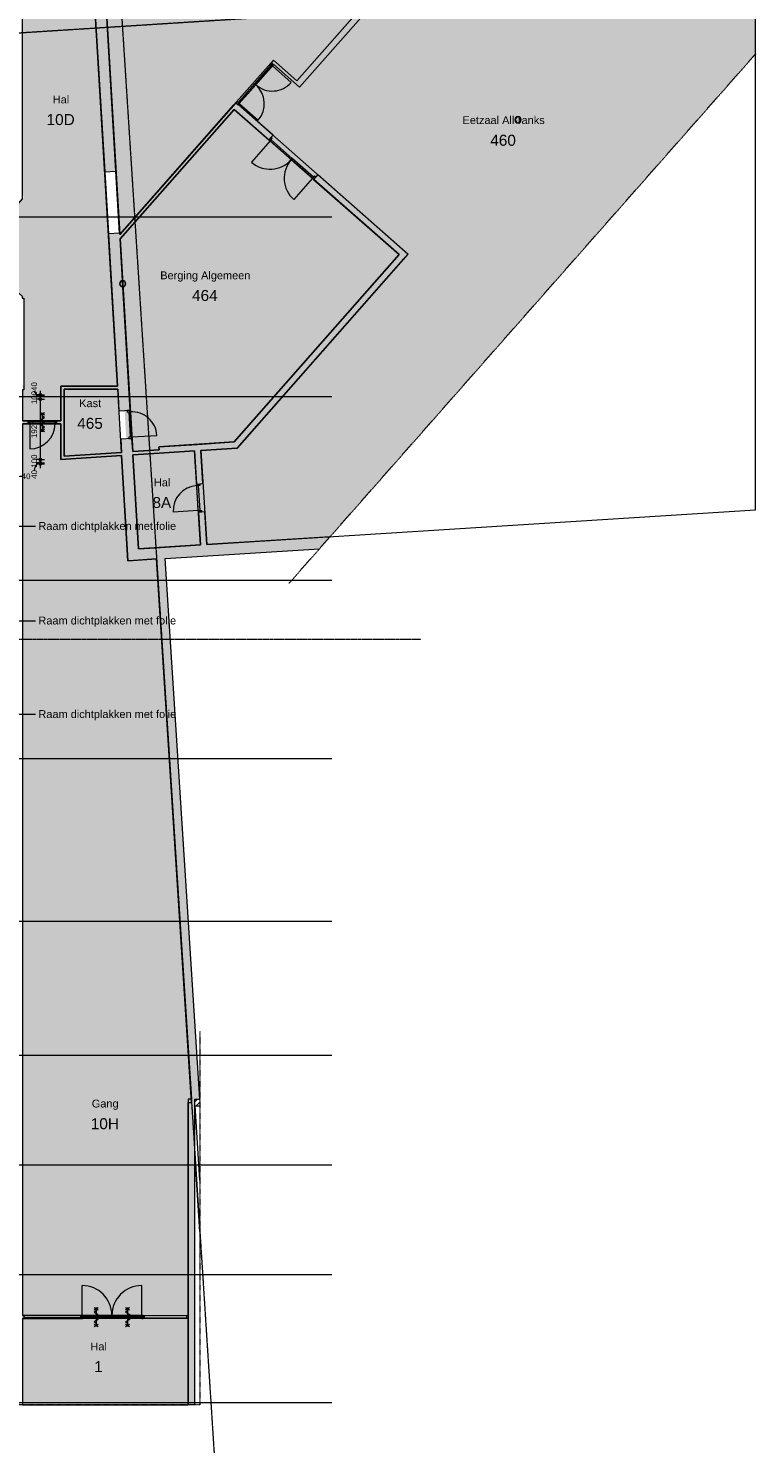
# Model space of a CAD drawing. Header units: millimetres. Extents: x 12177 to 91867, y 4659 to 113498.
# Tile 59 of 70: x 52758 to 75931, y 42758 to 87874. Entities that reach past the tile are written whole.
import ezdxf

# ---------------------------------------------------------------- set-up
doc = ezdxf.new("R2010")
doc.units = ezdxf.units.MM
for name, pattern in [('ARC Dash', [4, 2, -2]), ('ARC Grid Line', [22.225, 12.7, -3.175, 3.175, -3.175]), ('ARC Section Line', [17, 10, -3, 0, -1, 0, -3])]:
    doc.linetypes.add(name, pattern=pattern)
for name, color, linetype, lineweight in [('A--A2__Ruwbouw', 8, 'Continuous', 9), ('A--AR9__AlgVoorz', 1, 'Continuous', 9), ('A--L$01A__Algemeen', 7, 'Continuous', 9), ('A--L$07A__Stramien', 1, 'Continuous', 13), ('A--L21__Buitenwanden', 3, 'Continuous', 9), ('A--L22__Binnenwanden', 2, 'Continuous', 9), ('A--L23__Vloeren', 3, 'Continuous', 9), ('A--L28__Hoofddraagconstructies', 3, 'Continuous', 9), ('A--L3__Afbouw', 2, 'Continuous', 9), ('A--LD30__DetailPenMiddel', 3, 'Continuous', 9), ('A--LR9__AlgVoorz', 7, 'Continuous', 9), ('A--M$01A__Algemeen', 1, 'Continuous', 13), ('A--M$01A__Algemeen-100', 1, 'Continuous', 13), ('A--T$01A__Algemeen', 1, 'Continuous', 9), ('A--TR9__AlgVoorz', 1, 'Continuous', 13)]:
    doc.layers.add(name, color=color, linetype=linetype, lineweight=lineweight)
doc.styles.add('Arial', font='arial.ttf', dxfattribs={"height": 350})
doc.styles.add('Arial_1', font='arial.ttf', dxfattribs={"height": 250})
doc.styles.add('Arial_2', font='arial.ttf', dxfattribs={"height": 180})
doc.dimstyles.new('00_ARC_dimension_1_8mm', dxfattribs={"dimscale": 304.8, "dimtxt": 183.646692, "dimasz": 1.049869, "dimexe": 0.426509, "dimexo": 0.0625, "dimgap": 0.164042, "dimtad": 1, "dimdec": 0, "dimzin": 0, "dimdsep": 46, "dimtxsty": 'Arial_2', "dimblk1": 'DOTSMALL', "dimblk2": 'DOTSMALL', "dimsah": 1, "dimcen": 0.09, "dimdle": 0.426509, "dimadec": 3, "dimazin": 0, "dimtfac": 1, "dimtdec": 4, "dimtix": 1, "dimtmove": 0, "dimatfit": 3, "dimfxl": 0.426509, "dimfxlon": 1, "dimtvp": 1, "dimtolj": 1, "dimtzin": 0, "dimarcsym": 2})
doc.dimstyles.new('00_ARC_dimension_1_8mm_1', dxfattribs={"dimscale": 304.8, "dimtxt": 183.646692, "dimasz": 1.049869, "dimexe": 0.426509, "dimexo": 0.0625, "dimgap": 0.164042, "dimtad": 1, "dimdec": 0, "dimzin": 0, "dimdsep": 46, "dimtxsty": 'Arial_2', "dimblk1": 'DOTSMALL', "dimblk2": 'DOTSMALL', "dimsah": 1, "dimcen": 0.09, "dimdle": 0.426509, "dimadec": 3, "dimazin": 0, "dimtfac": 1, "dimtdec": 4, "dimtix": 1, "dimtmove": 1, "dimatfit": 3, "dimfxl": 0.426509, "dimfxlon": 1, "dimtvp": 1, "dimtolj": 1, "dimtzin": 0, "dimarcsym": 2})

# ---------------------------------------------------------------- blocks, each defined once
blk = doc.blocks.new('32_DO_WB_vo deur enkel2 - vo 2-2241175-DO-Begane grond - Nieuwe situatie')
at = {"layer": 'A--L3__Afbouw'}
h = blk.add_hatch(color=9, dxfattribs=at)
h.paths.add_polyline_path([(570, 50), (520, 45), (520, -50), (570, -50), (570, 45)])
h.paths.add_polyline_path([(-280, 50), (-330, 50), (-330, -50), (-280, -50)])
blk.add_hatch(color=9, dxfattribs=at).paths.add_polyline_path([(-280, 50), (-280, 0), (520, 0), (520, 50), (-187, 50)])
at = {"layer": 'A--L$01A__Algemeen'}
for p, q in [((520, 50), (520, 850)), ((187, 78), (52, 0)), ((52, 0), (187, -78)), ((120, 195), (52, 156)), ((52, 156), (187, 78)), ((57, 300), (183, 227)), ((57, 227), (183, 300)), ((120, 300), (120, -300)), ((120, 300), (120, -300)), ((120, 300), (120, -300)), ((187, -78), (52, -156)), ((52, -156), (120, -195)), ((57, -300), (183, -227)), ((57, -227), (183, -300))]:
    blk.add_line(p, q, dxfattribs=at)
blk.add_arc((520, 50), 800, 90, 180, dxfattribs=at)
at = {"layer": 'A--L3__Afbouw'}
for p, q in [((-280, 50), (-330, 50)), ((-330, 50), (-330, -50)), ((520, 50), (-280, 50)), ((-280, 50), (-280, 0)), ((-280, -50), (-280, 50)), ((520, 0), (520, 50)), ((570, 50), (520, 50)), ((520, 50), (520, -50)), ((570, -50), (570, 50)), ((-330, -50), (-280, -50)), ((-280, 0), (520, 0)), ((520, -50), (570, -50))]:
    blk.add_line(p, q, dxfattribs=at)
blk = doc.blocks.new('32_DO_WB_vo deur enkel1 - vo 2-1766235-DO-Begane grond - Nieuwe situatie')
at = {"layer": 'A--L3__Afbouw'}
h = blk.add_hatch(color=9, dxfattribs=at)
h.paths.add_polyline_path([(570, 80), (570, 180), (520, 180), (520, 80), (564, 80)])
h.paths.add_polyline_path([(-280, 80), (-280, 180), (-330, 180), (-330, 80), (-286, 80)])
blk.add_hatch(color=9, dxfattribs=at).paths.add_polyline_path([(520, 130), (520, 180), (-280, 177), (-280, 130), (507, 130)])
at = {"layer": 'A--L$01A__Algemeen'}
blk.add_line((520, 180), (520, 980), dxfattribs=at)
blk.add_arc((520, 180), 800, 90, 180, dxfattribs=at)
at = {"layer": 'A--L3__Afbouw'}
for p, q in [((-280, 180), (-330, 180)), ((-330, 180), (-330, 80)), ((-330, 80), (-280, 80)), ((520, 180), (-280, 180)), ((-280, 180), (-280, 130)), ((-280, 80), (-280, 180)), ((-280, 130), (520, 130)), ((520, 130), (520, 180)), ((570, 180), (520, 180)), ((520, 180), (520, 80)), ((520, 80), (570, 80)), ((570, 80), (570, 180))]:
    blk.add_line(p, q, dxfattribs=at)
blk = doc.blocks.new('32_DO_WB_vo deur enkel1 - vo 2-1929127-DO-Begane grond - Nieuwe situatie')
at = {"layer": 'A--L3__Afbouw'}
h = blk.add_hatch(color=9, dxfattribs=at)
h.paths.add_polyline_path([(570, -100), (564, 0), (520, 0), (520, -100)])
h.paths.add_polyline_path([(-280, -100), (-280, 0), (-330, 0), (-330, -100)])
blk.add_hatch(color=9, dxfattribs=at).paths.add_polyline_path([(520, -100), (520, -50), (-280, -50), (-280, -100), (463, -100)])
at = {"layer": 'A--L$01A__Algemeen'}
blk.add_line((520, -100), (520, -900), dxfattribs=at)
blk.add_arc((520, -100), 800, 180, 270, dxfattribs=at)
at = {"layer": 'A--L3__Afbouw'}
for p, q in [((-330, -100), (-330, 0)), ((-330, 0), (-280, 0)), ((-280, -100), (-330, -100)), ((-280, 0), (-280, -100)), ((-280, -50), (520, -50)), ((-280, -100), (-280, -50)), ((520, -100), (-280, -100)), ((520, -100), (520, 0)), ((520, 0), (570, 0)), ((520, -50), (520, -100)), ((570, -100), (520, -100)), ((570, 0), (570, -100))]:
    blk.add_line(p, q, dxfattribs=at)
blk = doc.blocks.new('32_DO_WB_vo deur dubbel - vo-V5-DO-Begane grond - Nieuwe situatie')
at = {"layer": 'A--L3__Afbouw'}
h = blk.add_hatch(color=9, dxfattribs=at)
h.paths.add_polyline_path([(-1315, 100), (-1315, 0), (-1265, 0), (-1265, 100), (-1309, 100)])
h.paths.add_polyline_path([(535, 100), (535, 0), (585, 0), (585, 100)])
for points in [[(-1265, 100), (-1265, 50), (-365, 50), (-365, 100), (-607, 100)], [(-365, 100), (-365, 50), (535, 56), (535, 100), (-168, 100)]]:
    blk.add_hatch(color=9, dxfattribs=at).paths.add_polyline_path(points)
at = {"layer": 'A--L$01A__Algemeen'}
for p, q in [((-1265, 100), (-1265, 1000)), ((535, 100), (535, 1000))]:
    blk.add_line(p, q, dxfattribs=at)
for centre, start, end in [((-1265, 100), 360, 90), ((535, 100), 90, 180)]:
    blk.add_arc(centre, 900, start, end, dxfattribs=at)
at = {"layer": 'A--L3__Afbouw'}
for p, q in [((-1265, 100), (-1315, 100)), ((-1315, 100), (-1315, 0)), ((-1315, 0), (-1265, 0)), ((-365, 100), (-1265, 100)), ((-1265, 100), (-1265, 50)), ((-1265, 0), (-1265, 100)), ((-1265, 50), (-365, 50)), ((-365, 50), (-365, 100)), ((535, 100), (-365, 100)), ((-365, 100), (-365, 50)), ((-365, 50), (535, 50)), ((535, 50), (535, 100)), ((585, 100), (535, 100)), ((535, 100), (535, 0)), ((535, 0), (585, 0)), ((585, 0), (585, 100))]:
    blk.add_line(p, q, dxfattribs=at)
blk = doc.blocks.new('32_DO_WB_vo deur dubbel - vo-1960555-DO-Begane grond - Nieuwe situatie')
at = {"layer": 'A--L3__Afbouw'}
h = blk.add_hatch(color=9, dxfattribs=at)
h.paths.add_polyline_path([(535, 50), (485, 50), (485, -50), (535, -50), (535, 44)])
h.paths.add_polyline_path([(-1115, 50), (-1165, 48), (-1165, -50), (-1115, -50), (-1115, 0)])
for points in [[(-315, 50), (-1115, 50), (-1115, 0), (-315, 0)], [(485, 50), (-315, 50), (-315, 0), (485, 6)]]:
    blk.add_hatch(color=9, dxfattribs=at).paths.add_polyline_path(points)
at = {"layer": 'A--L$01A__Algemeen'}
for p, q in [((-1115, 50), (-1115, 850)), ((485, 50), (485, 850))]:
    blk.add_line(p, q, dxfattribs=at)
for centre, start, end in [((-1115, 50), 360, 90), ((485, 50), 90, 180)]:
    blk.add_arc(centre, 800, start, end, dxfattribs=at)
at = {"layer": 'A--L3__Afbouw'}
for p, q in [((-1115, 50), (-1165, 50)), ((-1165, 50), (-1165, -50)), ((-315, 50), (-1115, 50)), ((-1115, 50), (-1115, 0)), ((-1115, -50), (-1115, 50)), ((-315, 0), (-315, 50)), ((485, 50), (-315, 50)), ((-315, 50), (-315, 0)), ((485, 0), (485, 50)), ((535, 50), (485, 50)), ((485, 50), (485, -50)), ((535, -50), (535, 50)), ((-1165, -50), (-1115, -50)), ((-1115, 0), (-315, 0)), ((-315, 0), (485, 0)), ((485, -50), (535, -50))]:
    blk.add_line(p, q, dxfattribs=at)
blk = doc.blocks.new('28_SCF_ARC_stalen_kolom_rond - Stalen kolom ø200mm-1729722-DO-Begane grond - Nieuwe situatie')
at = {"layer": 'A--L28__Hoofddraagconstructies'}
h = blk.add_hatch(color=9, dxfattribs=at)
h.paths.add_polyline_path([(16, -98), (17, -98), (50, -87), (77, -64), (95, -31), (100, 0), (94, 34), (69, 71), (45, 88), (16, 98), (-17, 98), (-50, 87), (-77, 64), (-95, 31), (-100, 0), (-94, -34), (-77, -64), (-45, -88), (-16, -98)])
h.paths.add_polyline_path([(-16, -89), (-50, -74), (-77, -45), (-85, -31), (-90, 0), (-77, 45), (-61, 64), (-45, 78), (-16, 89), (17, 88), (61, 64), (77, 45), (85, 31), (90, 0), (77, -45), (69, -58), (45, -78), (16, -89)])
for radius, start, end in [(100, 360, 180), (100, 180, 360), (90, 0, 180), (90, 180, 360)]:
    blk.add_arc((0, 0), radius, start, end, dxfattribs=at)
blk = doc.blocks.new('28_SCF_ARC_stalen_kolom_rond - Stalen kolom ø200mm-1797774-DO-Begane grond - Nieuwe situatie')
at = {"layer": 'A--L28__Hoofddraagconstructies'}
h = blk.add_hatch(color=9, dxfattribs=at)
h.paths.add_polyline_path([(-16, -98), (17, -98), (50, -87), (77, -64), (97, -16), (97, 16), (94, 34), (69, 71), (45, 88), (16, 98), (-17, 98), (-50, 87), (-77, 64), (-95, 31), (-100, 0), (-94, -34), (-77, -64), (-45, -88), (-17, -98)])
h.paths.add_polyline_path([(-16, -89), (-50, -74), (-77, -45), (-85, -31), (-90, 0), (-77, 45), (-61, 64), (-45, 78), (-16, 89), (17, 88), (61, 64), (77, 45), (85, 31), (90, 0), (77, -45), (69, -58), (45, -78), (16, -89)])
for radius, start, end in [(100, 360, 180), (100, 180, 360), (90, 0, 180), (90, 180, 360)]:
    blk.add_arc((0, 0), radius, start, end, dxfattribs=at)
blk = doc.blocks.new('32_DO_WB_vo deur dubbel1 - vo 2-2130767-DO-Begane grond - Nieuwe situatie')
at = {"layer": 'A--L3__Afbouw'}
h = blk.add_hatch(color=9, dxfattribs=at)
h.paths.add_polyline_path([(610, -50), (610, 50), (560, 50), (560, -50)])
h.paths.add_polyline_path([(-1365, -50), (-1340, -50), (-1340, 50), (-1390, 50), (-1390, -50)])
for points in [[(-390, 0), (-390, 50), (-1340, 50), (-1340, 0)], [(560, 0), (560, 50), (-390, 50), (-390, 0)]]:
    blk.add_hatch(color=9, dxfattribs=at).paths.add_polyline_path(points)
at = {"layer": 'A--L$01A__Algemeen'}
for p, q in [((-1340, 50), (-1340, 1000)), ((560, 50), (560, 1000)), ((-890, 195), (-958, 156)), ((-958, 156), (-823, 78)), ((-823, 78), (-958, 0)), ((-958, 0), (-823, -78)), ((-953, 300), (-827, 227)), ((-953, 227), (-827, 300)), ((-890, 300), (-890, -300)), ((-890, 300), (-890, -300)), ((-890, 300), (-890, -300)), ((110, 195), (42, 156)), ((42, 156), (177, 78)), ((177, 78), (42, 0)), ((42, 0), (177, -78)), ((47, 300), (173, 227)), ((47, 227), (173, 300)), ((110, 300), (110, -300)), ((110, 300), (110, -300)), ((110, 300), (110, -300)), ((-823, -78), (-958, -156)), ((-958, -156), (-890, -195)), ((-953, -300), (-827, -227)), ((-953, -227), (-827, -300)), ((177, -78), (42, -156)), ((42, -156), (110, -195)), ((47, -300), (173, -227)), ((47, -227), (173, -300))]:
    blk.add_line(p, q, dxfattribs=at)
for centre, start, end in [((-1340, 50), 360, 90), ((560, 50), 90, 180)]:
    blk.add_arc(centre, 950, start, end, dxfattribs=at)
at = {"layer": 'A--L3__Afbouw'}
for p, q in [((-1340, 50), (-1390, 50)), ((-1390, 50), (-1390, -50)), ((-390, 50), (-1340, 50)), ((-1340, 50), (-1340, 0)), ((-1340, -50), (-1340, 50)), ((-390, 0), (-390, 50)), ((560, 50), (-390, 50)), ((-390, 50), (-390, 0)), ((560, 0), (560, 50)), ((610, 50), (560, 50)), ((560, 50), (560, -50)), ((610, -50), (610, 50)), ((-1390, -50), (-1340, -50)), ((-1340, 0), (-390, 0)), ((-390, 0), (560, 0)), ((560, -50), (610, -50))]:
    blk.add_line(p, q, dxfattribs=at)
blk = doc.blocks.new('32_WI_WB_fixed glass - Ontwerpraam-2129791-DO-Begane grond - Nieuwe situatie')
at = {"layer": 'A--L3__Afbouw'}
h = blk.add_hatch(color=9, dxfattribs=at)
h.paths.add_polyline_path([(911, 50), (911, -50), (961, -43), (961, 50), (953, 50)])
h.paths.add_polyline_path([(-961, 50), (-961, 0), (-936, 0), (-936, 50)])
blk.add_hatch(color=9, dxfattribs=at).paths.add_polyline_path([(-886, 50), (-886, 29), (911, 29), (911, 50), (19, 50)])
for p, q in [((-936, 50), (-961, 50)), ((-961, 50), (-961, 0)), ((911, 50), (-886, 50)), ((-886, 29), (911, 29)), ((911, 29), (911, 50)), ((911, 50), (911, -50)), ((961, 50), (911, 50)), ((-886, -50), (911, -50)), ((911, -50), (961, -50))]:
    blk.add_line(p, q, dxfattribs=at)
blk = doc.blocks.new('32_WI_WB_fixed glass - Ontwerpraam-2129792-DO-Begane grond - Nieuwe situatie')
at = {"layer": 'A--L3__Afbouw'}
h = blk.add_hatch(color=9, dxfattribs=at)
h.paths.add_polyline_path([(729, -50), (729, 50), (679, 50), (679, -50)])
h.paths.add_polyline_path([(-704, -50), (-679, -50), (-679, 50), (-704, 50), (-704, -29)])
blk.add_hatch(color=9, dxfattribs=at).paths.add_polyline_path([(679, -50), (679, -29), (-679, -29), (-679, -50)])
for p, q in [((-704, 50), (-679, 50)), ((-679, 50), (-679, -50)), ((-679, 50), (679, 50)), ((679, 50), (729, 50)), ((679, -50), (679, 50)), ((-679, -50), (-704, -50)), ((-679, -29), (679, -29)), ((-679, -50), (-679, -29)), ((679, -50), (-679, -50)), ((679, -29), (679, -50)), ((729, -50), (679, -50))]:
    blk.add_line(p, q, dxfattribs=at)
blk = doc.blocks.new('DIMBLOCK81-DO-Begane grond - Nieuwe situatie')
at = {"layer": 'A--M$01A__Algemeen-100'}
h = blk.add_hatch(color=256, dxfattribs=at)
edge = h.paths.add_edge_path()
edge.add_arc((52214, 73455), 40, 0, 360)
h = blk.add_hatch(color=256, dxfattribs=at)
edge = h.paths.add_edge_path()
edge.add_arc((52253, 73455), 40, 0, 360)
for p, q in [((52214, 73455), (52214, 73585)), ((52253, 73455), (52253, 73585)), ((52214, 73455), (52383, 73455)), ((52214, 73455), (52214, 73325)), ((52253, 73455), (52253, 73325))]:
    blk.add_line(p, q, dxfattribs=at)
for centre in [(52214, 73455), (52253, 73455)]:
    blk.add_circle(centre, 40, dxfattribs=at)
blk.add_ellipse((52548, 73455), major_axis=(315, 0), ratio=0.434605, start_param=1.570796, end_param=3.141593, dxfattribs=at)
at = {"layer": 'A--M$01A__Algemeen-100', "color": 0, "insert": (52548, 73684), "char_height": 180, "width": 332.26, "attachment_point": 1, "line_spacing_factor": 0.941778, "style": 'Arial_2'}
blk.add_mtext('40', dxfattribs=at)
blk = doc.blocks.new('_DotSmall')
at = {"color": 0, "linetype": 'ByBlock', "const_width": 0.5}
blk.add_lwpolyline([(-0.0625, 0, 1), (0.0625, 0, 1)], format="xyb", close=True, dxfattribs=at)
blk = doc.blocks.new('DIMBLOCK82-DO-Begane grond - Nieuwe situatie')
at = {"layer": 'A--M$01A__Algemeen-100'}
h = blk.add_hatch(color=256, dxfattribs=at)
edge = h.paths.add_edge_path()
edge.add_arc((53140, 76191), 40, 0, 360)
h = blk.add_hatch(color=256, dxfattribs=at)
edge = h.paths.add_edge_path()
edge.add_arc((53140, 76152), 40, 0, 360)
for p, q in [((53140, 76321), (53140, 76152)), ((53140, 76191), (53010, 76191)), ((53140, 76152), (53010, 76152)), ((53140, 76191), (53270, 76191)), ((53140, 76152), (53270, 76152))]:
    blk.add_line(p, q, dxfattribs=at)
for centre in [(53140, 76191), (53140, 76152)]:
    blk.add_circle(centre, 40, dxfattribs=at)
blk.add_ellipse((53140, 76316), major_axis=(191, 0), ratio=0.752747, start_param=3.141593, end_param=4.712389, dxfattribs=at)
at = {"layer": 'A--M$01A__Algemeen-100', "color": 0, "insert": (52856, 76316), "char_height": 180, "width": 332.26, "attachment_point": 1, "rotation": 90, "line_spacing_factor": 0.941778, "style": 'Arial_2'}
blk.add_mtext('40', dxfattribs=at)
blk = doc.blocks.new('DIMBLOCK83-DO-Begane grond - Nieuwe situatie')
at = {"layer": 'A--M$01A__Algemeen-100'}
h = blk.add_hatch(color=256, dxfattribs=at)
edge = h.paths.add_edge_path()
edge.add_arc((53140, 76152), 40, 0, 360)
h = blk.add_hatch(color=256, dxfattribs=at)
edge = h.paths.add_edge_path()
edge.add_arc((53140, 76052), 40, 0, 360)
for p, q in [((53140, 76152), (53010, 76152)), ((53140, 76052), (53010, 76052)), ((53140, 76152), (53140, 76052)), ((53140, 76152), (53270, 76152)), ((53140, 76052), (53270, 76052))]:
    blk.add_line(p, q, dxfattribs=at)
for centre in [(53140, 76152), (53140, 76052)]:
    blk.add_circle(centre, 40, dxfattribs=at)
at = {"layer": 'A--M$01A__Algemeen-100', "color": 0, "insert": (52856, 75894), "char_height": 180, "width": 498.39, "attachment_point": 1, "rotation": 90, "line_spacing_factor": 0.941778, "style": 'Arial_2'}
blk.add_mtext('100', dxfattribs=at)
blk = doc.blocks.new('DIMBLOCK84-DO-Begane grond - Nieuwe situatie')
at = {"layer": 'A--M$01A__Algemeen-100'}
h = blk.add_hatch(color=256, dxfattribs=at)
edge = h.paths.add_edge_path()
edge.add_arc((53140, 76052), 40, 0, 360)
h = blk.add_hatch(color=256, dxfattribs=at)
edge = h.paths.add_edge_path()
edge.add_arc((53140, 74128), 40, 0, 360)
for p, q in [((53140, 76052), (53010, 76052)), ((53140, 76052), (53140, 74128)), ((53140, 76052), (53270, 76052)), ((53140, 74128), (53010, 74128)), ((53140, 74128), (53270, 74128))]:
    blk.add_line(p, q, dxfattribs=at)
for centre in [(53140, 76052), (53140, 74128)]:
    blk.add_circle(centre, 40, dxfattribs=at)
at = {"layer": 'A--M$01A__Algemeen-100', "color": 0, "insert": (52856, 74813), "char_height": 180, "width": 664.52, "attachment_point": 1, "rotation": 90, "line_spacing_factor": 0.941778, "style": 'Arial_2'}
blk.add_mtext('1924', dxfattribs=at)
blk = doc.blocks.new('DIMBLOCK85-DO-Begane grond - Nieuwe situatie')
at = {"layer": 'A--M$01A__Algemeen-100'}
h = blk.add_hatch(color=256, dxfattribs=at)
edge = h.paths.add_edge_path()
edge.add_arc((53140, 74128), 40, 0, 360)
h = blk.add_hatch(color=256, dxfattribs=at)
edge = h.paths.add_edge_path()
edge.add_arc((53140, 74028), 40, 0, 360)
for p, q in [((53140, 74128), (53010, 74128)), ((53140, 74028), (53010, 74028)), ((53140, 74128), (53140, 74028)), ((53140, 74128), (53270, 74128)), ((53140, 74028), (53270, 74028))]:
    blk.add_line(p, q, dxfattribs=at)
for centre in [(53140, 74128), (53140, 74028)]:
    blk.add_circle(centre, 40, dxfattribs=at)
at = {"layer": 'A--M$01A__Algemeen-100', "color": 0, "insert": (52856, 73870), "char_height": 180, "width": 498.39, "attachment_point": 1, "rotation": 90, "line_spacing_factor": 0.941778, "style": 'Arial_2'}
blk.add_mtext('100', dxfattribs=at)
blk = doc.blocks.new('DIMBLOCK86-DO-Begane grond - Nieuwe situatie')
at = {"layer": 'A--M$01A__Algemeen-100'}
h = blk.add_hatch(color=256, dxfattribs=at)
edge = h.paths.add_edge_path()
edge.add_arc((53140, 74028), 40, 0, 360)
h = blk.add_hatch(color=256, dxfattribs=at)
edge = h.paths.add_edge_path()
edge.add_arc((53140, 73988), 40, 0, 360)
for p, q in [((53140, 74028), (53010, 74028)), ((53140, 74028), (53140, 73858)), ((53140, 74028), (53270, 74028)), ((53140, 73988), (53010, 73988)), ((53140, 73988), (53270, 73988))]:
    blk.add_line(p, q, dxfattribs=at)
for centre in [(53140, 74028), (53140, 73988)]:
    blk.add_circle(centre, 40, dxfattribs=at)
blk.add_ellipse((53140, 73791), major_axis=(0, 217), ratio=0.880526, start_param=0, end_param=1.570796, dxfattribs=at)
at = {"layer": 'A--M$01A__Algemeen-100', "color": 0, "insert": (52856, 73514), "char_height": 180, "width": 332.26, "attachment_point": 1, "rotation": 90, "line_spacing_factor": 0.941778, "style": 'Arial_2'}
blk.add_mtext('40', dxfattribs=at)

msp = doc.modelspace()

# ---------------------------------------------------------------- hatches: boundary and pattern name
at = {"layer": 'A--A2__Ruwbouw'}
h = msp.add_hatch(color=9, dxfattribs=at)
h.paths.add_polyline_path([(55910.5, 71262.4), (56269.8, 71285), (56059.7, 74800.5), (55700.4, 74779.1), (55909.2, 71285)])
h.paths.add_polyline_path([(55646.7, 75677.5), (56006.1, 75698.9), (55770.9, 79634.9), (55747.6, 79634.9), (55704.7, 79655.4), (55680.4, 79682.9), (55670.4, 79702.6), (55665, 79733.4), (55680.4, 79783.8), (55704.7, 79811.3), (55724.2, 79823.3), (55759.1, 79831.8), (55668.4, 81348.9), (55309.1, 81327.4), (55645.4, 75698.9)])
h.paths.add_polyline_path([(55770.3, 79644.7), (55759.7, 79822), (55743.8, 79820), (55703.7, 79797.6), (55688.4, 79777.9), (55680.4, 79764.1), (55675, 79733.4), (55688.4, 79688.8), (55703.7, 79669.1), (55724.2, 79653.9), (55749.4, 79644.7)])
h.paths.add_polyline_path([(55191, 83303.9), (55550.3, 83325.3), (55246.5, 88409.5), (55223.3, 88409.5), (55180.3, 88430.1), (55156.1, 88457.5), (55145.9, 88478.2), (55140.6, 88508), (55150.5, 88548.9), (55180.3, 88586), (55196.2, 88596.7), (55234.8, 88606.5), (55206.8, 89074.2), (54847.5, 89052.7), (55017.7, 86203.7)])
h.paths.add_polyline_path([(55228.5, 88419.4), (55245.9, 88419.4), (55231, 88596.7), (55219.4, 88594.6), (55179.4, 88572.3), (55164, 88552.6), (55156.1, 88538.8), (55150.6, 88508), (55164, 88463.4), (55179.4, 88443.7), (55195.6, 88430.1), (55225, 88419.4)])
h.paths.add_polyline_path([(54729.4, 91029.1), (55088.7, 91050.6), (55003.7, 92473.1), (54644.4, 92451.6)])
h.paths.add_polyline_path([(54526.2, 94428.1), (54885.6, 94449.6), (54738.9, 96834.5), (54719.8, 96834.5), (54676.9, 96855.1), (54652.6, 96882.5), (54642.6, 96902.2), (54637.2, 96933), (54652.6, 96983.5), (54676.9, 97010.9), (54692.8, 97021.6), (54731.3, 97031.5), (54518.7, 100551), (54161.6, 100529.6), (54525, 94449.6)])
h.paths.add_polyline_path([(54742.5, 96844.4), (54727.8, 97021.6), (54716, 97019.6), (54675.9, 96997.3), (54660.6, 96977.6), (54652.6, 96963.8), (54647.2, 96933), (54660.6, 96888.4), (54675.9, 96868.7), (54692.2, 96855.1), (54738.3, 96844.4)])
h.paths.add_polyline_path([(54108, 101428), (54467.3, 101449.5), (54230.4, 105414.3), (54206, 105414.8), (54164.2, 105434.9), (54139.9, 105462.3), (54130.5, 105478.6), (54124.5, 105512.8), (54139.9, 105563.3), (54164.2, 105590.8), (54184.7, 105603.1), (54218.6, 105611.3), (53855, 111697.3), (53510.2, 111431.1), (54106.7, 101449.5)])
h.paths.add_polyline_path([(54211.6, 105424.2), (54229.8, 105424.2), (54219.2, 105601.5), (54203.3, 105599.4), (54163.2, 105577.1), (54147.9, 105557.4), (54138.8, 105537), (54134.5, 105512.8), (54147.9, 105468.2), (54163.2, 105448.5), (54179.5, 105434.9), (54208.9, 105424.2)])
h = msp.add_hatch(color=9, dxfattribs=at)
h.paths.add_polyline_path([(61400.5, 85994.2), (67205.1, 92583.2), (67055.1, 92715.4), (61250.4, 86126.4), (61316.5, 86068.2)])
h.paths.add_polyline_path([(68461.1, 94008.9), (69305.2, 94967.1), (69155.1, 95099.3), (68311, 94141.1), (68459.4, 94010.4)])
h.paths.add_polyline_path([(69886.9, 95627.4), (70027.9, 95796.4), (69882.3, 95924.7), (69736.8, 95759.6), (69789.1, 95713.5)])
h.paths.add_polyline_path([(70614, 96452.8), (71532.7, 97495.6), (71382.6, 97627.8), (70464, 96585)])
h = msp.add_hatch(color=9, dxfattribs=at)
h.paths.add_polyline_path([(55679.5, 81163.1), (59440, 85440.7), (59369.4, 85502.8), (55671.1, 81304.8)])
h.paths.add_polyline_path([(60568.2, 86712.3), (60575.6, 86720.8), (60500.6, 86786.9), (60493.1, 86778.4), (60566.7, 86713.6)])
for points in [[(61250.4, 86126.4), (61313.9, 86203.7), (60566.7, 86862), (60500.6, 86786.9), (61168.2, 86198.8)], [(59124.5, 74475.6), (59407, 74493.7), (64722.3, 80527.3), (64572.2, 80659.5), (59311.6, 74688)], [(53898.3, 75366.4), (53898.3, 76467.4), (53798.3, 76467.4), (53798.3, 75366.4)], [(53898.3, 76367.4), (55605.5, 76367.4), (55599.5, 76467.4), (53898.3, 76467.4)], [(53798.3, 74133.4), (53898.3, 74139.9), (53898.3, 75366.4), (53798.3, 75366.4), (53798.3, 74157.9)], [(56929.3, 74334.4), (59124.5, 74475.6), (59311.6, 74688), (56916.5, 74534), (56924.7, 74406.7)], [(53898.3, 74139.9), (55731.5, 74257.7), (55725.6, 74357.6), (53898.3, 74240.1)], [(56090.8, 74280.5), (56929.3, 74334.4), (56916.5, 74433.8), (56084.9, 74380.4)], [(55932, 70903), (56830.8, 70960.5), (56808.2, 71318.9), (55910.5, 71262.4), (55930.7, 70925.6)], [(56830.8, 70959.6), (62034.6, 71287.3), (62371.1, 71669.2), (56808.2, 71318.9), (56830.8, 70960.5)], [(58222.6, 53734.4), (57114, 70977.4), (56844.6, 70960.5), (57952, 53734.4), (58063.3, 53734.4)], [(57853.3, 43991.4), (58063.3, 43991.4), (58056.2, 53734.4), (57853.3, 53734.4), (57853.3, 49811.6)]]:
    msp.add_hatch(color=9, dxfattribs=at).paths.add_polyline_path(points)
h = msp.add_hatch(color=9, dxfattribs=at)
h.paths.add_polyline_path([(64725.6, 80524.4), (64857.8, 80674.5), (61980.2, 83209.5), (61848, 83059.4), (64722.3, 80527.3)])
h.paths.add_polyline_path([(60422.3, 84315.4), (60554.5, 84465.5), (59444.4, 85436.7), (59315.5, 85290.4), (59444.4, 85176.9)])
h = msp.add_hatch(color=9, dxfattribs=at)
h.paths.add_polyline_path([(52573.3, 75266.4), (52758.3, 75271.4), (52758.3, 75366.4), (52573.3, 75366.4), (52573.3, 75271.4)])
h.paths.add_polyline_path([(53788.3, 75266.4), (53798.3, 75266.4), (53798.3, 75366.4), (53658.3, 75366.4), (53658.3, 75266.4)])
h = msp.add_hatch(color=9, dxfattribs=at)
h.paths.add_polyline_path([(58242.5, 71409.2), (58442.1, 71421.8), (58376.6, 72462.2), (58177, 72449.6), (58242.4, 71411)])
h.paths.add_polyline_path([(58120.4, 73347.8), (58320, 73360.4), (58253.3, 74419.6), (58053.7, 74406.7), (58119.6, 73360.4)])
h = msp.add_hatch(dxfattribs=at)
h.set_pattern_fill('FP_5', color=256, angle=45, style=0, pattern_type=2)
h.set_pattern_definition([(45, (0, 0), (-84.85281, 84.85281), [])])
h.paths.add_polyline_path([(58222.6, 53524.4), (58222.6, 53734.4), (58063.3, 53734.4), (58069.7, 53524.4)])
at = {"layer": 'A--AR9__AlgVoorz'}
for points in [[(55671.1, 81304.8), (59402.4, 85540.4), (59444.4, 85512.4), (60492.5, 86712.3), (60460.1, 86740.9), (60571.2, 86858), (61318.5, 86203.7), (67055.1, 92715.4), (67130.1, 92649.3), (68377.7, 94065.5), (68301.4, 94132.7), (68262.9, 94100), (63778.9, 98050.6), (55334.6, 88473.8), (55301, 88430.1), (55247.9, 88387.1), (55669.7, 81327.4)], [(52573.3, 75366.4), (53798.3, 75366.4), (53798.3, 76467.4), (55599.5, 76467.4), (54511.2, 94579.2), (53089, 94487.3), (53334, 90694.7), (52563.3, 89821.6), (52566, 82548.4), (52620.3, 82501.4), (51047.7, 80671.7), (52613.3, 79290.3), (52613.3, 76511.4), (52573.3, 76504.7), (52573.3, 75968.4)], [(53898.3, 74240.1), (55725.6, 74357.6), (55599.5, 76367.4), (53898.3, 76367.4), (53898.3, 74257.7)], [(52573.3, 46848.4), (57853.3, 46848.4), (57853.3, 53734.4), (57952, 53734.4), (56844.6, 70960.5), (55932, 70903), (55725.6, 74257.3), (53798.3, 74133.4), (53798.3, 75266.4), (52573.3, 75266.4), (52573.3, 46968.4)], [(52573.3, 43991.4), (57853.3, 43991.4), (57853.3, 46748.4), (56370.3, 46748.4), (56370.3, 46798.4), (54495.3, 46798.4), (54495.3, 46748.4), (52573.3, 46748.4), (52573.3, 44125.3)]]:
    msp.add_hatch(color=7, dxfattribs=at).paths.add_polyline_path(points)
h = msp.add_hatch(color=7, dxfattribs=at)
h.paths.add_polyline_path([(58442.1, 71421.8), (62371.1, 71669.2), (75931.3, 87061.8), (75931.3, 92245.7), (73504.4, 89499.7), (70957.9, 91742.9), (71399, 92253.7), (70806.4, 92775.7), (70839.5, 92813.2), (69484.4, 93998), (69455.8, 93965.6), (68874.2, 94477.9), (61400.5, 85994.2), (60571.2, 86715.7), (59452.6, 85436.2), (60554.5, 84465.5), (60488.4, 84390.4), (61914.1, 83134.5), (61980.2, 83209.5), (64857.8, 80674.5), (59407, 74493.7), (58253.3, 74419.6), (58320, 73360.4), (58220.6, 73347.8), (58276.8, 72455.9), (58376.6, 72462.2), (58436.4, 71512.1)])
h.paths.add_polyline_path([(68379.6, 84857.6), (68344.8, 84857.6), (68301.9, 84878.2), (68277.6, 84905.6), (68267.6, 84925.3), (68262.2, 84956.1), (68277.6, 85006.6), (68301.9, 85034), (68317.8, 85044.7), (68346.6, 85054.6), (68397.7, 85048), (68422.5, 85034), (68446.8, 85006.6), (68459.4, 84972.2), (68459.4, 84940), (68446.8, 84905.6), (68422.5, 84878.2), (68406.6, 84867.5)])
h.paths.add_polyline_path([(68377.8, 84867.5), (68423.5, 84891.8), (68438.8, 84911.5), (68446.8, 84925.3), (68452.2, 84956.1), (68438.8, 85000.7), (68423.5, 85020.4), (68390.9, 85040), (68377.8, 85044.7), (68341, 85042.7), (68300.9, 85020.4), (68285.6, 85000.7), (68277.6, 84986.9), (68272.2, 84956.1), (68285.6, 84911.5), (68300.9, 84891.8), (68317.2, 84878.2), (68346.6, 84867.5)])
h.paths.add_polyline_path([(67200.7, 92653.8), (68385.5, 94008.9), (68353, 94037.5), (67163.2, 92686.9)])
h = msp.add_hatch(color=7, dxfattribs=at)
h.paths.add_polyline_path([(56084.9, 74380.4), (56922.9, 74434.2), (56916.5, 74534), (59311.6, 74688), (64572.2, 80659.5), (59315.5, 85290.4), (55679.5, 81163.1), (55765.9, 79831.8), (55782.3, 79831.8), (55825.3, 79811.3), (55849.6, 79783.8), (55859.6, 79764.1), (55865, 79733.4), (55849.6, 79682.9), (55825.3, 79655.4), (55806.3, 79643.6), (55770.9, 79634.9), (56084.6, 74384.3)])
h.paths.add_polyline_path([(55880.1, 74789.8), (55959.6, 74800.5), (55959.9, 74844.7), (56006.7, 74850.5), (55959.1, 75646), (55908.9, 75649), (55906.2, 75693), (55826.4, 75688.2), (55879.4, 74800.5)])
h.paths.add_polyline_path([(55770.3, 79644.7), (55786.2, 79646.8), (55826.3, 79669.1), (55841.6, 79688.8), (55849.6, 79702.6), (55855, 79733.4), (55841.6, 79777.9), (55826.3, 79797.6), (55810, 79811.3), (55759.7, 79822), (55770.2, 79646.8)])
h.paths.add_polyline_path([(61843.5, 83130), (61876.6, 83167.5), (60525.9, 84357.4), (60497.9, 84315.4), (61838.4, 83134.5)])
h = msp.add_hatch(color=7, dxfattribs=at)
h.paths.add_polyline_path([(56269.8, 71285), (58242.4, 71411), (58053.7, 74406.7), (56090.8, 74280.5), (56267.8, 71318.9)])
h.paths.add_polyline_path([(58223.7, 72502.6), (58273.6, 72505.8), (58220.2, 73304), (58173.6, 73297.9), (58223.5, 72505.8)])

# ---------------------------------------------------------------- linework, layer by layer
at = {"layer": 'A--L$01A__Algemeen', "linetype": 'ARC Section Line', "lineweight": 13}
msp.add_line((13625.5, 68403.6), (65263.9, 68403.6), dxfattribs=at)
at = {"layer": 'A--L$07A__Stramien', "linetype": 'ARC Grid Line'}
for p, q in [((55259.6, 95618), (58851.8, 39742)), ((62334.7, 88349.7), (17266.9, 85478.1)), ((62423, 81851.4), (17266.9, 81851.4)), ((62423, 76131.4), (17266.9, 76131.4)), ((62423, 70271.4), (17266.9, 70271.4)), ((62423, 64591.4), (17266.9, 64591.4)), ((62423, 59401.4), (17266.9, 59401.4)), ((62423, 55130.4), (17266.9, 55130.4)), ((62423, 51632.9), (17266.9, 51632.9)), ((62423, 48135.4), (17266.9, 48135.4)), ((62423, 44060.4), (17266.9, 44060.4))]:
    msp.add_line(p, q, dxfattribs=at)
at = {"layer": 'A--L21__Buitenwanden', "lineweight": 15}
for p, q in [((58242.5, 71409.2), (56269.8, 71285)), ((57114, 70977.4), (62034.6, 71287.3)), ((62371.1, 71669.2), (58442.1, 71421.8)), ((55910.5, 71262.4), (55932, 70903)), ((55932, 70903), (56844.6, 70960.5)), ((56844.6, 70960.5), (57952, 53734.4)), ((58222.6, 53734.4), (57114, 70977.4)), ((58063.3, 53734.4), (58222.6, 53734.4))]:
    msp.add_line(p, q, dxfattribs=at)
at = {"layer": 'A--L22__Binnenwanden', "lineweight": 15}
for p, q in [((67055.1, 92715.4), (61316.5, 86201.4)), ((61400.5, 85994.2), (67205.1, 92583.2)), ((54847.5, 89052.7), (55191, 83303.9)), ((55550.3, 83325.3), (55247.9, 88387.1)), ((60566.7, 86862), (60493.1, 86778.4)), ((60493.1, 86778.4), (60568.2, 86712.3)), ((61316.5, 86201.4), (60566.7, 86862)), ((60568.2, 86712.3), (60575.6, 86720.8)), ((60575.6, 86720.8), (61400.5, 85994.2)), ((59369.4, 85502.8), (55671.1, 81304.8)), ((55679.5, 81163.1), (59315.5, 85290.4)), ((59315.5, 85290.4), (60422.3, 84315.4)), ((59444.4, 85436.7), (59369.4, 85502.8)), ((59447.7, 85440.5), (59444.4, 85436.7)), ((60554.5, 84465.5), (59447.7, 85440.5)), ((60422.3, 84315.4), (60554.5, 84465.5)), ((55191, 83303.9), (55550.3, 83325.3)), ((61980.2, 83209.5), (61848, 83059.4)), ((61848, 83059.4), (64572.2, 80659.5)), ((64857.8, 80674.5), (61980.2, 83209.5)), ((55668.4, 81348.9), (55309.1, 81327.4)), ((55309.1, 81327.4), (55599.5, 76467.4)), ((55671.1, 81304.8), (55668.4, 81348.9)), ((55759.1, 79831.8), (55679.5, 81163.1)), ((64572.2, 80659.5), (59311.6, 74688)), ((59407, 74493.7), (64722.3, 80527.3)), ((64722.3, 80527.3), (64725.6, 80524.4)), ((64725.6, 80524.4), (64857.8, 80674.5)), ((55770.3, 79644.7), (55759.7, 79822)), ((56006.1, 75698.9), (55770.9, 79634.9)), ((53798.3, 76467.4), (53798.3, 75366.4)), ((55599.5, 76467.4), (53798.3, 76467.4)), ((53898.3, 76367.4), (55605.5, 76367.4)), ((53898.3, 74240.1), (53898.3, 76367.4)), ((55605.5, 76367.4), (55646.7, 75677.5)), ((52758.3, 75366.4), (52573.3, 75366.4)), ((52758.3, 75266.4), (52758.3, 75366.4)), ((53798.3, 75366.4), (53658.3, 75366.4)), ((53658.3, 75366.4), (53658.3, 75266.4)), ((55646.7, 75677.5), (56006.1, 75698.9)), ((52573.3, 75266.4), (52758.3, 75266.4)), ((53658.3, 75266.4), (53798.3, 75266.4)), ((53798.3, 75266.4), (53798.3, 74133.4)), ((56059.7, 74800.5), (55700.4, 74779.1)), ((55700.4, 74779.1), (55725.6, 74357.6)), ((56084.9, 74380.4), (56059.7, 74800.5)), ((59311.6, 74688), (56916.5, 74534)), ((56916.5, 74534), (56922.9, 74434.2)), ((58253.3, 74419.6), (59407, 74493.7)), ((53798.3, 74133.4), (55731.5, 74257.7)), ((55725.6, 74357.6), (53898.3, 74240.1)), ((55731.5, 74257.7), (55910.5, 71262.4)), ((56922.9, 74434.2), (56084.9, 74380.4)), ((56090.8, 74280.5), (56929.3, 74334.4)), ((56269.8, 71285), (56090.8, 74280.5)), ((56929.3, 74334.4), (58053.7, 74406.7)), ((58053.7, 74406.7), (58120.4, 73347.8)), ((58320, 73360.4), (58253.3, 74419.6)), ((58120.4, 73347.8), (58320, 73360.4)), ((58376.6, 72462.2), (58177, 72449.6)), ((58177, 72449.6), (58242.5, 71409.2)), ((58442.1, 71421.8), (58376.6, 72462.2)), ((57952, 53734.4), (57853.3, 53734.4)), ((57853.3, 53734.4), (57853.3, 43991.4)), ((58063.3, 43991.4), (58063.3, 53734.4)), ((58063.3, 53524.4), (58222.6, 53524.4))]:
    msp.add_line(p, q, dxfattribs=at)
at = {"layer": 'A--L22__Binnenwanden'}
for p, q in [((55309.1, 81327.4), (55191, 83303.9)), ((55550.3, 83325.3), (55668.4, 81348.9)), ((52808.3, 75366.4), (53608.3, 75366.4)), ((56370.3, 46748.4), (54495.3, 46748.4))]:
    msp.add_line(p, q, dxfattribs=at)
at = {"layer": 'A--L23__Vloeren'}
for p, q in [((55668.4, 81348.9), (55550.3, 83325.3)), ((58222.6, 51154.8), (58069.7, 53524.4)), ((58222.6, 49525.9), (58063.3, 52003.9))]:
    msp.add_line(p, q, dxfattribs=at)
at = {"layer": 'A--LD30__DetailPenMiddel', "linetype": 'ARC Dash'}
for p, q in [((75931.3, 87061.8), (61056.1, 70176.5)), ((58222.6, 55891.4), (58222.6, 43991.4)), ((58222.6, 43991.4), (34417.3, 43991.4))]:
    msp.add_line(p, q, dxfattribs=at)
at = {"layer": 'A--LD30__DetailPenMiddel'}
for p, q in [((55191, 83303.9), (55309.1, 81327.4)), ((55191, 83303.9), (55309.1, 81327.4)), ((55191, 83303.9), (55309.1, 81327.4)), ((53608.3, 75366.4), (52808.3, 75366.4)), ((52808.3, 75366.4), (53608.3, 75366.4)), ((58063.3, 52003.9), (58222.6, 49525.9))]:
    msp.add_line(p, q, dxfattribs=at)
at = {"layer": 'A--LR9__AlgVoorz'}
for p, q in [((68351.6, 93884.6), (61400.5, 85994.2)), ((75923.5, 72522.7), (75923.5, 92236.8)), ((60575.6, 86720.8), (59447.7, 85440.5)), ((61400.5, 85994.2), (60575.6, 86720.8)), ((59447.7, 85440.5), (64854.5, 80677.3)), ((64854.5, 80677.3), (59407, 74493.7)), ((59407, 74493.7), (58253.3, 74419.6)), ((58253.3, 74419.6), (58442.1, 71421.8)), ((58442.1, 71421.8), (75923.5, 72522.7))]:
    msp.add_line(p, q, dxfattribs=at)
at = {"layer": 'A--LR9__AlgVoorz', "flags": 128}
for points in [[(55247.9, 88387.1), (55671.1, 81304.8), (59306.6, 85431.6), (60566.7, 86862), (61316.5, 86201.4), (68269.6, 94094.1), (68229.8, 94129.1), (67556.6, 94722.3), (66805.9, 95383.7), (65756, 96308.7), (63778.9, 98050.6), (59986.5, 93754.8)], [(52613.3, 76511.4), (52613.3, 76351.4), (52573.3, 76351.4), (52573.3, 75366.4), (53798.3, 75366.4), (53798.3, 76467.4), (55599.5, 76467.4), (54517.2, 94579.5), (53089, 94487.3), (53317.1, 90955.1), (53334, 90694.7), (53161.2, 90499), (52563.3, 89821.6), (52563.3, 82512), (52563.3, 82435.5), (51042.3, 80676.4), (52563.3, 79335.5), (52563.3, 79268.9), (52613.3, 79268.9)], [(55679.5, 81163.1), (56084.9, 74380.4), (56922.9, 74434.2), (56916.5, 74534), (58140.8, 74612.7), (59311.6, 74688), (64572.2, 80659.5), (59315.5, 85290.4)], [(53898.3, 76367.4), (53898.3, 75366.4), (53898.3, 74240.1), (55725.6, 74357.6), (55605.5, 76367.4)], [(52758.3, 75266.4), (52573.3, 75266.4), (52573.3, 54938.4), (52573.3, 53403.5), (52573.3, 46848.4), (57853.3, 46848.4), (57853.3, 51979), (57853.3, 53629.4), (57958.2, 53638.3), (56844.6, 70960.5), (56112.2, 70914.3), (55932, 70903), (55921.2, 71083.2), (55731.5, 74257.7), (53798.3, 74133.4), (53798.3, 75266.4), (53658.3, 75266.4)], [(56090.8, 74280.5), (56269.8, 71285), (56808.2, 71318.9), (58242.5, 71409.2), (58053.7, 74406.7), (56929.3, 74334.4)], [(52573.3, 46748.4), (52573.3, 43991.4), (57853.3, 43991.4), (57853.3, 46748.4)]]:
    msp.add_lwpolyline(points, close=True, dxfattribs=at)
at = {"layer": 'A--T$01A__Algemeen', "lineweight": 13}
for p, q in [((52413.3, 72004.8), (52988.6, 72004.8)), ((52413.3, 68990.5), (52988.6, 68990.5)), ((52413.3, 66008.5), (52988.6, 66008.5))]:
    msp.add_line(p, q, dxfattribs=at)

# ---------------------------------------------------------------- block references
at = {"layer": 'A--L28__Hoofddraagconstructies'}
for name, p in [('28_SCF_ARC_stalen_kolom_rond - Stalen kolom ø200mm-1797774-DO-Begane grond - Nieuwe situatie', (68362.2, 84956.1)), ('28_SCF_ARC_stalen_kolom_rond - Stalen kolom ø200mm-1729722-DO-Begane grond - Nieuwe situatie', (55765, 79733.4))]:
    msp.add_blockref(name, p, dxfattribs=at)
at = {"layer": 'A--L3__Afbouw'}
for name, p, rotation in [('32_DO_WB_vo deur dubbel - vo-1960555-DO-Begane grond - Nieuwe situatie', (59760.4, 85871.1), 228.6212953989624), ('32_DO_WB_vo deur dubbel - vo-V5-DO-Begane grond - Nieuwe situatie', (60927.2, 84003.8), 138.6212953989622), ('32_DO_WB_vo deur enkel2 - vo 2-2241175-DO-Begane grond - Nieuwe situatie', (53328.3, 75316.4), 180), ('32_DO_WB_vo deur enkel1 - vo 2-1766235-DO-Begane grond - Nieuwe situatie', (55846.1, 75358.8), 273.4196840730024), ('32_DO_WB_vo deur enkel1 - vo 2-1929127-DO-Begane grond - Nieuwe situatie', (58240.9, 73024.7), 273.6034772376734), ('32_WI_WB_fixed glass - Ontwerpraam-2129791-DO-Begane grond - Nieuwe situatie', (53534.3, 46798.4), 180)]:
    msp.add_blockref(name, p, dxfattribs=dict(at, rotation=rotation))
for name, p in [('32_DO_WB_vo deur dubbel1 - vo 2-2130767-DO-Begane grond - Nieuwe situatie', (55810.5, 46798.4)), ('32_WI_WB_fixed glass - Ontwerpraam-2129792-DO-Begane grond - Nieuwe situatie', (57124.3, 46798.4))]:
    msp.add_blockref(name, p, dxfattribs=at)

# ---------------------------------------------------------------- texts
at = {"layer": 'A--T$01A__Algemeen', "lineweight": 13, "char_height": 250, "width": 5291.137, "attachment_point": 1, "style": 'Arial_1'}
for insert in [(53079.9, 72135.8), (53079.9, 69121.5), (53079.9, 66139.5)]:
    msp.add_mtext('Raam dichtplakken met folie', dxfattribs=dict(at, insert=insert))
at = {"layer": 'A--TR9__AlgVoorz', "attachment_point": 1}
for s, insert, char_height, width, style in [('Hal', (53536.9, 85732.4), 250, 625.316, 'Arial_1'), ('10D', (53340.3, 85140.7), 350, 1106.329, 'Arial'), ('Eetzaal All-ranks', (66590.9, 85072.5), 250, 3150.632, 'Arial_1'), ('460', (67475.8, 84480.8), 350, 1010.126, 'Arial'), ('Berging Algemeen', (56961.3, 80124.9), 250, 3463.29, 'Arial_1'), ('464', (57975.2, 79533.2), 350, 1010.126, 'Arial'), ('Kast', (54380, 76049.2), 250, 849.789, 'Arial_1'), ('465', (54316, 75457.5), 350, 1010.126, 'Arial'), ('Hal', (56757.3, 73525.1), 250, 625.316, 'Arial_1'), ('8A', (56713.2, 72933.4), 350, 737.552, 'Arial'), ('Gang', (54780.1, 53724.6), 250, 1026.16, 'Arial_1'), ('10H', (54748.5, 53132.9), 350, 1106.329, 'Arial'), ('Hal', (54736.6, 45982.4), 250, 625.316, 'Arial_1'), ('1', (54857.5, 45390.7), 350, 336.709, 'Arial')]:
    msp.add_mtext(s, dxfattribs=dict(at, insert=insert, char_height=char_height, width=width, style=style))

# ---------------------------------------------------------------- dimensions: what is measured, and where the dimension line sits
at = {"layer": 'A--M$01A__Algemeen'}
for base, p1, p2, override, picture, middle in [((53139.8, 76151.7), (53009.8, 76191.4), (53009.8, 76151.7), {"dimpost": '<>', "dimfxl": 39.750045}, 'DIMBLOCK82-DO-Begane grond - Nieuwe situatie', (52976.1, 76481.7)), ((53139.8, 73988.4), (53009.8, 74028.1), (53009.8, 73988.4), {"dimpost": '<>', "dimfxl": 39.677183}, 'DIMBLOCK86-DO-Begane grond - Nieuwe situatie', (52976.1, 73680.3))]:
    dim = msp.add_linear_dim(base=base, p1=p1, p2=p2, angle=90, dimstyle='00_ARC_dimension_1_8mm_1', override=override, dxfattribs=at)
    dim.commit()
    dim.dimension.update_dxf_attribs({"geometry": picture, "text_midpoint": middle, "dimtype": 160, "text_rotation": 90})
for base, p1, p2, override, picture, middle in [((53139.8, 76051.7), (53009.8, 76151.7), (53009.8, 76051.7), {"dimpost": '<>', "dimfxl": 100}, 'DIMBLOCK83-DO-Begane grond - Nieuwe situatie', (52997.9, 76101.7)), ((53139.8, 74128.1), (53009.8, 76051.7), (53009.8, 74128.1), {"dimpost": '<>', "dimfxl": 1923.572772}, 'DIMBLOCK84-DO-Begane grond - Nieuwe situatie', (52997.9, 75089.9)), ((53139.8, 74028.1), (53009.8, 74128.1), (53009.8, 74028.1), {"dimpost": '<>', "dimfxl": 100}, 'DIMBLOCK85-DO-Begane grond - Nieuwe situatie', (52997.9, 74078.1))]:
    dim = msp.add_linear_dim(base=base, p1=p1, p2=p2, angle=90, dimstyle='00_ARC_dimension_1_8mm', override=override, dxfattribs=at)
    dim.commit()
    dim.dimension.update_dxf_attribs({"geometry": picture, "text_midpoint": middle})
dim = msp.add_linear_dim(base=(52253.3, 73455), p1=(52213.6, 73585), p2=(52253.3, 73585), dimstyle='00_ARC_dimension_1_8mm_1', override={"dimpost": '<>', "dimfxl": 39.618505}, dxfattribs=at)
dim.commit()
dim.dimension.update_dxf_attribs({"geometry": 'DIMBLOCK81-DO-Begane grond - Nieuwe situatie', "text_midpoint": (52714.2, 73564.1), "dimtype": 160})

doc.saveas('drawing.dxf')
